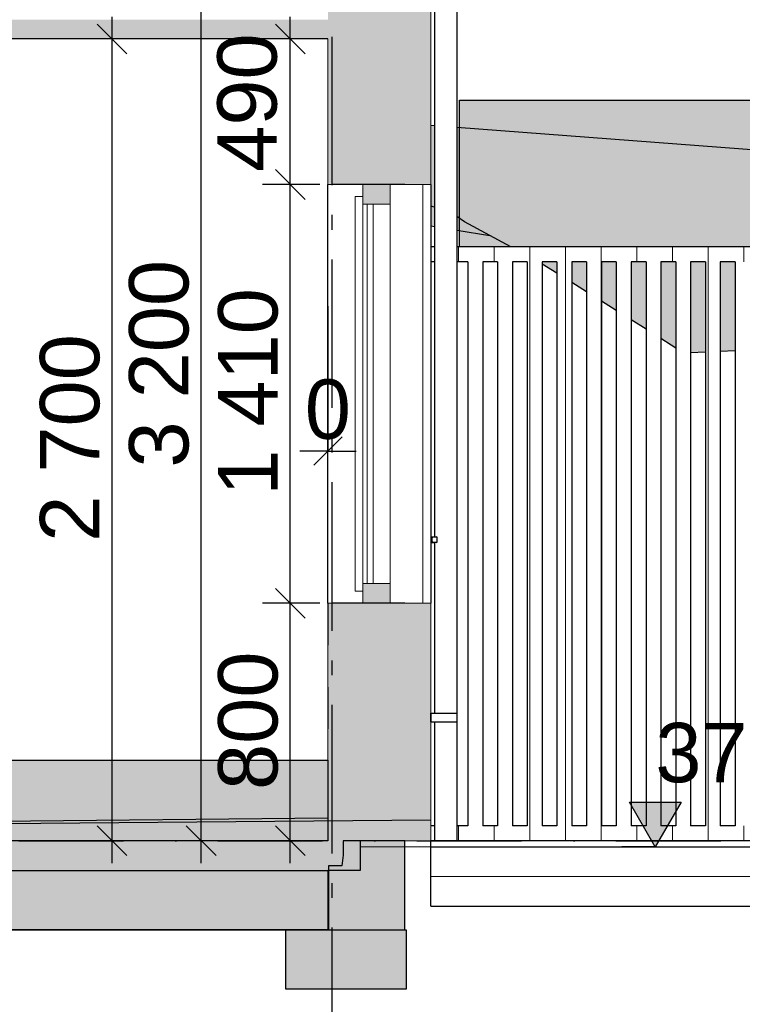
# Model space of a CAD drawing. Header units: millimetres. Extents: x 165469 to 198610573, y -6480348226 to 105421.
# Tile 20 of 42: x 174859428 to 174861861, y -6480310657 to -6480307341. Entities that reach past the tile are written whole.
import ezdxf
from ezdxf.enums import TextEntityAlignment as Align

# ---------------------------------------------------------------- set-up
doc = ezdxf.new("R2010")
doc.units = ezdxf.units.MM
doc.header["$LTSCALE"] = 0.5
doc.header["$MEASUREMENT"] = 0
for name, pattern in [('Akselinje', [1500, 1000, -200, 100, -200]), ('PLINE', [0]), ('Prikk & stiplet', [1340.555525, 705.555534, -352.777767, 0, -282.222223]), ('Små Stiplet', [564.444444, 282.222222, -282.222222])]:
    doc.linetypes.add(name, pattern=pattern)
for name, color, linetype in [('23-- Yttervegger (Skravur)(Nye konstruksjoner)', 7, 'Continuous'), ('23-- Yttervegger(Nye konstruksjoner)', 7, 'Continuous'), ('231- Bærende yttervegger(Nye konstruksjoner)', 7, 'Continuous'), ('244- Vinduer_ dører_ foldevegger(Nye konstruksjoner)', 7, 'Continuous'), ('25-- Dekker (Skravur)(Nye konstruksjoner)', 7, 'Continuous'), ('25-- Dekker(Nye konstruksjoner)', 7, 'Continuous'), ('265- Gesimser_ takrenner og nedløp(Nye konstruksjoner)', 7, 'Continuous'), ('71-- Bearbeidet terreng(Nye konstruksjoner)', 7, 'Continuous'), ('711--_E__ Eksisterende terreng(Nye konstruksjoner)', 7, 'Continuous'), ('82-- Modullinjer(Nye konstruksjoner)', 7, 'Continuous'), ('842-M___1_100 Målsetting bygning(Nye konstruksjoner)', 7, 'Continuous'), ('878- Annen overflate_visuell informasjon (Skravur)(Nye konstruksjoner)', 7, 'Continuous')]:
    doc.layers.add(name, color=color, linetype=linetype)
for name, color, linetype, lineweight in [('234- Vinduer_ dører_ porter(Nye konstruksjoner)', 7, 'Continuous', 0), ('235- Utvendig kledning og overflate(Nye konstruksjoner)', 7, 'Continuous', 0), ('236- Innvendig kledning og overflate(Nye konstruksjoner)', 7, 'Continuous', 0), ('255- Gulvoverflate(Nye konstruksjoner)', 7, 'Continuous', 0)]:
    doc.layers.add(name, color=color, linetype=linetype, lineweight=lineweight)
doc.styles.add('GENERATED_STYLE_1', font='arial.ttf')
doc.styles.add('GENERATED_STYLE_2', font='arial.ttf')
doc.dimstyles.new('GENERATED_STYLE__1', dxfattribs={"dimtxt": 200, "dimasz": 95, "dimexe": 0.18, "dimexo": 1000, "dimgap": 0, "dimtad": 1, "dimtih": 1, "dimtoh": 1, "dimdec": 0, "dimzin": 0, "dimdsep": 46, "dimtxsty": 'GENERATED_STYLE_1', "dimblk": 'ARROWHEAD_6', "dimblk1": 'ARROWHEAD_6', "dimblk2": 'ARROWHEAD_6', "dimcen": 0.09, "dimclrd": 256, "dimclre": 256, "dimclrt": 256, "dimadec": 1, "dimazin": 0, "dimtfac": 1, "dimtdec": 4, "dimtmove": 0, "dimatfit": 3, "dimfxl": 1, "dimtolj": 1, "dimtzin": 0, "dimarcsym": 0})
doc.dimstyles.new('GENERATED_STYLE__2', dxfattribs={"dimtxt": 200, "dimasz": 95, "dimexe": 0.18, "dimexo": 1000, "dimgap": 0, "dimtad": 1, "dimdec": 0, "dimzin": 0, "dimdsep": 46, "dimtxsty": 'GENERATED_STYLE_1', "dimblk": 'ARROWHEAD_6', "dimblk1": 'ARROWHEAD_6', "dimblk2": 'ARROWHEAD_6', "dimcen": 0.09, "dimclrd": 256, "dimclre": 256, "dimclrt": 256, "dimadec": 1, "dimazin": 0, "dimtfac": 1, "dimtdec": 4, "dimtmove": 0, "dimatfit": 3, "dimfxl": 1, "dimtolj": 1, "dimtzin": 0, "dimarcsym": 0})
doc.dimstyles.new('GENERATED_STYLE__3', dxfattribs={"dimtxt": 200, "dimasz": 95, "dimexe": 0.18, "dimexo": 1000, "dimgap": 0, "dimtad": 1, "dimdec": 0, "dimzin": 0, "dimdsep": 46, "dimtxsty": 'GENERATED_STYLE_1', "dimblk": 'ARROWHEAD_6', "dimblk1": 'ARROWHEAD_6', "dimblk2": 'ARROWHEAD_6', "dimcen": 0.09, "dimclrd": 256, "dimclre": 256, "dimclrt": 256, "dimadec": 1, "dimazin": 0, "dimtfac": 1, "dimtdec": 4, "dimtmove": 2, "dimatfit": 3, "dimfxl": 1, "dimtolj": 1, "dimtzin": 0, "dimarcsym": 0})

# ---------------------------------------------------------------- blocks, each defined once
blk = doc.blocks.new('*X2', base_point=(168699949.2, -6480347906.2))
at = {"layer": '235- Utvendig kledning og overflate(Nye konstruksjoner)', "linetype": 'PLINE'}
for p, q in [((174860785.3, -6480307896.2), (174860785.3, -6480307903.6)), ((174860785.3, -6480307906.2), (174860785.3, -6480307896.2)), ((174860785.3, -6480307903.6), (174860785.3, -6480309306.2)), ((174860785.3, -6480309306.2), (174860785.3, -6480307906.2))]:
    blk.add_line(p, q, dxfattribs=at)
blk = doc.blocks.new('*X14', base_point=(168699949.2, -6480347906.2))
at = {"layer": '235- Utvendig kledning og overflate(Nye konstruksjoner)', "linetype": 'PLINE'}
for p, q in [((174861745.5, -6480308156.2), (174861745.5, -6480310056.2)), ((174861745.5, -6480310056.2), (174861745.5, -6480308156.2))]:
    blk.add_line(p, q, dxfattribs=at)
blk = doc.blocks.new('*X18', base_point=(168699949.23, -6480347906.25))
at = {"layer": '235- Utvendig kledning og overflate(Nye konstruksjoner)', "linetype": 'PLINE'}
for p, q in [((174861385.42, -6480308156.25), (174861385.42, -6480310056.25)), ((174861385.42, -6480310056.25), (174861385.42, -6480308156.25))]:
    blk.add_line(p, q, dxfattribs=at)
blk = doc.blocks.new('*X19', base_point=(168699949.2, -6480347906.2))
at = {"layer": '235- Utvendig kledning og overflate(Nye konstruksjoner)', "linetype": 'PLINE'}
for p, q in [((174861265.4, -6480308156.2), (174861265.4, -6480310056.2)), ((174861265.4, -6480310056.2), (174861265.4, -6480308156.2))]:
    blk.add_line(p, q, dxfattribs=at)
blk = doc.blocks.new('*X20', base_point=(168699949.2, -6480347906.2))
at = {"layer": '235- Utvendig kledning og overflate(Nye konstruksjoner)', "linetype": 'PLINE'}
for p, q in [((174861145.4, -6480308156.2), (174861145.4, -6480310056.2)), ((174861145.4, -6480310056.2), (174861145.4, -6480308156.2))]:
    blk.add_line(p, q, dxfattribs=at)
blk = doc.blocks.new('*X22', base_point=(168699949.2, -6480347906.2))
at = {"layer": '235- Utvendig kledning og overflate(Nye konstruksjoner)', "linetype": 'PLINE'}
for p, q in [((174860905.3, -6480308106.2), (174860905.3, -6480308156.3)), ((174860905.3, -6480308156.3), (174860905.3, -6480308106.2)), ((174861025.3, -6480308106.2), (174861025.3, -6480308156.3)), ((174861025.3, -6480308156.3), (174861025.3, -6480308106.2)), ((174861145.4, -6480308106.2), (174861145.4, -6480308156.3)), ((174861145.4, -6480308156.3), (174861145.4, -6480308106.2)), ((174861265.4, -6480308106.2), (174861265.4, -6480308156.3)), ((174861265.4, -6480308156.3), (174861265.4, -6480308106.2)), ((174861385.4, -6480308106.2), (174861385.4, -6480308156.3)), ((174861385.4, -6480308156.3), (174861385.4, -6480308106.2)), ((174861505.5, -6480308106.2), (174861505.5, -6480308156.3)), ((174861505.5, -6480308156.3), (174861505.5, -6480308106.2)), ((174861625.5, -6480308106.2), (174861625.5, -6480308156.3)), ((174861625.5, -6480308156.3), (174861625.5, -6480308106.2)), ((174861745.5, -6480308106.2), (174861745.5, -6480308156.3)), ((174861745.5, -6480308156.3), (174861745.5, -6480308106.2)), ((174861865.5, -6480308106.2), (174861865.5, -6480308156.3)), ((174861865.5, -6480308156.3), (174861865.5, -6480308106.2)), ((174861985.6, -6480308106.2), (174861985.6, -6480308156.3)), ((174861985.6, -6480308156.3), (174861985.6, -6480308106.2)), ((174862105.6, -6480308106.2), (174862105.6, -6480308156.3)), ((174862105.6, -6480308156.3), (174862105.6, -6480308106.2)), ((174862225.6, -6480308106.2), (174862225.6, -6480308156.3)), ((174862225.6, -6480308156.3), (174862225.6, -6480308106.2)), ((174862345.7, -6480308106.2), (174862345.7, -6480308156.3)), ((174862345.7, -6480308156.3), (174862345.7, -6480308106.2)), ((174862465.7, -6480308106.2), (174862465.7, -6480308156.3)), ((174862465.7, -6480308156.3), (174862465.7, -6480308106.2)), ((174862585.7, -6480308106.2), (174862585.7, -6480308156.3)), ((174862585.7, -6480308156.3), (174862585.7, -6480308106.2))]:
    blk.add_line(p, q, dxfattribs=at)
blk = doc.blocks.new('*X65', base_point=(168699949.2, -6480347906.2))
at = {"layer": '235- Utvendig kledning og overflate(Nye konstruksjoner)', "linetype": 'PLINE'}
for p, q in [((174860905.3, -6480310056.2), (174860905.3, -6480310106.3)), ((174860905.3, -6480310106.3), (174860905.3, -6480310056.2)), ((174861025.3, -6480310056.2), (174861025.3, -6480310106.3)), ((174861025.3, -6480310106.3), (174861025.3, -6480310056.2)), ((174861145.4, -6480310056.2), (174861145.4, -6480310106.3)), ((174861145.4, -6480310106.3), (174861145.4, -6480310056.2)), ((174861265.4, -6480310056.2), (174861265.4, -6480310106.3)), ((174861265.4, -6480310106.3), (174861265.4, -6480310056.2)), ((174861385.4, -6480310056.2), (174861385.4, -6480310106.3)), ((174861385.4, -6480310106.3), (174861385.4, -6480310056.2)), ((174861505.5, -6480310056.2), (174861505.5, -6480310106.3)), ((174861505.5, -6480310106.3), (174861505.5, -6480310056.2)), ((174861625.5, -6480310056.2), (174861625.5, -6480310106.3)), ((174861625.5, -6480310106.3), (174861625.5, -6480310056.2)), ((174861745.5, -6480310056.2), (174861745.5, -6480310106.3)), ((174861745.5, -6480310106.3), (174861745.5, -6480310056.2)), ((174861865.5, -6480310056.2), (174861865.5, -6480310106.3)), ((174861865.5, -6480310106.3), (174861865.5, -6480310056.2)), ((174861985.6, -6480310056.2), (174861985.6, -6480310106.3)), ((174861985.6, -6480310106.3), (174861985.6, -6480310056.2)), ((174862105.6, -6480310056.2), (174862105.6, -6480310106.3)), ((174862105.6, -6480310106.3), (174862105.6, -6480310056.2)), ((174862225.6, -6480310056.2), (174862225.6, -6480310106.3)), ((174862225.6, -6480310106.3), (174862225.6, -6480310056.2)), ((174862345.7, -6480310056.2), (174862345.7, -6480310106.3)), ((174862345.7, -6480310106.3), (174862345.7, -6480310056.2)), ((174862465.7, -6480310056.2), (174862465.7, -6480310106.3)), ((174862465.7, -6480310106.3), (174862465.7, -6480310056.2)), ((174862585.7, -6480310056.2), (174862585.7, -6480310106.3)), ((174862585.7, -6480310106.3), (174862585.7, -6480310056.2))]:
    blk.add_line(p, q, dxfattribs=at)
blk = doc.blocks.new('ARROWHEAD_6')
at = {"linetype": 'Continuous'}
for p, q in [((-0.5, -0.5), (0.5, 0.5)), ((0, 0), (-1, 0))]:
    blk.add_line(p, q, dxfattribs=at)
blk = doc.blocks.new('Standard grid marker[6]_3', base_point=(174860478.5, -6480291448.8))
at = {"layer": '82-- Modullinjer(Nye konstruksjoner)', "linetype": 'Akselinje'}
blk.add_line((174860478.5, -6480291648.8), (174860478.5, -6480311206.2), dxfattribs=at)
at = {"layer": '82-- Modullinjer(Nye konstruksjoner)', "style": 'GENERATED_STYLE_2'}
for tag, p in [('AC_MarkerText_1_0', (174860478.5, -6480290773.8)), ('AC_MarkerText_1_1', (174860478.5, -6480311731.3))]:
    blk.add_attdef(tag, text='', height=350, rotation=360, dxfattribs=at).set_placement(p, align=Align.TOP_CENTER)
blk = doc.blocks.new('*D74', base_point=(168699949.2, -6480347906.2))
at = {"layer": '842-M___1_100 Målsetting bygning(Nye konstruksjoner)', "linetype": 'PLINE'}
for p, q in [((174860038.6, -6480306906.2), (174860038.6, -6480306831.2)), ((174860088.6, -6480306956.2), (174859988.6, -6480306856.2)), ((174860132.4, -6480306906.2), (174859938.6, -6480306906.2)), ((174860038.6, -6480310106.2), (174860038.6, -6480306906.2)), ((174859988.6, -6480310056.2), (174860088.6, -6480310156.2)), ((174860132.4, -6480310106.2), (174859938.6, -6480310106.2)), ((174860038.6, -6480310181.2), (174860038.6, -6480310106.2))]:
    blk.add_line(p, q, dxfattribs=at)
at = {"layer": '842-M___1_100 Målsetting bygning(Nye konstruksjoner)', "insert": (174859998.6, -6480308849.4), "char_height": 200, "attachment_point": 7, "rotation": 90, "style": 'GENERATED_STYLE_1'}
blk.add_mtext('\\A1;{\\pql;\\fArial|b0|i0|c0|p0;\\W1.000000;3\xa0200}', dxfattribs=at)
blk = doc.blocks.new('*D81', base_point=(168699949.2, -6480347906.2))
at = {"layer": '842-M___1_100 Målsetting bygning(Nye konstruksjoner)', "linetype": 'PLINE'}
for p, q in [((174859738.6, -6480307406.2), (174859738.6, -6480307331.2)), ((174859788.6, -6480307456.2), (174859688.6, -6480307356.2)), ((174859832.4, -6480307406.2), (174859638.6, -6480307406.2)), ((174859738.6, -6480310106.2), (174859738.6, -6480307406.2)), ((174859688.6, -6480310056.2), (174859788.6, -6480310156.2)), ((174859838.6, -6480310106.2), (174859644.9, -6480310106.2)), ((174859738.6, -6480310181.2), (174859738.6, -6480310106.2))]:
    blk.add_line(p, q, dxfattribs=at)
at = {"layer": '842-M___1_100 Målsetting bygning(Nye konstruksjoner)', "insert": (174859698.6, -6480309099.4), "char_height": 200, "attachment_point": 7, "rotation": 90, "style": 'GENERATED_STYLE_1'}
blk.add_mtext('\\A1;{\\pql;\\fArial|b0|i0|c0|p0;\\W1.000000;2\xa0700}', dxfattribs=at)
blk = doc.blocks.new('*D82', base_point=(168699949.2, -6480347906.2))
at = {"layer": '842-M___1_100 Målsetting bygning(Nye konstruksjoner)', "linetype": 'PLINE'}
for p, q in [((174854802.6, -6480307406.2), (174854802.6, -6480307331.2)), ((174854852.6, -6480307456.2), (174854752.6, -6480307356.2)), ((174854902.6, -6480307406.2), (174854708.8, -6480307406.2)), ((174854802.6, -6480310106.2), (174854802.6, -6480307406.2)), ((174854752.6, -6480310056.2), (174854852.6, -6480310156.2)), ((174854902.6, -6480310106.2), (174854708.8, -6480310106.2)), ((174854802.6, -6480310181.2), (174854802.6, -6480310106.2))]:
    blk.add_line(p, q, dxfattribs=at)
at = {"layer": '842-M___1_100 Målsetting bygning(Nye konstruksjoner)', "insert": (174854762.6, -6480309099.4), "char_height": 200, "attachment_point": 7, "rotation": 90, "style": 'GENERATED_STYLE_1'}
blk.add_mtext('\\A1;{\\pql;\\fArial|b0|i0|c0|p0;\\W1.000000;2\xa0700}', dxfattribs=at)
blk = doc.blocks.new('*D83', base_point=(168699949.2, -6480347906.2))
at = {"layer": '842-M___1_100 Målsetting bygning(Nye konstruksjoner)', "linetype": 'PLINE'}
for p, q in [((174851439.4, -6480307406.2), (174851439.4, -6480307331.2)), ((174851489.4, -6480307456.2), (174851389.4, -6480307356.2)), ((174851539.4, -6480307406.2), (174851345.7, -6480307406.2)), ((174851439.4, -6480310106.2), (174851439.4, -6480307406.2)), ((174851389.4, -6480310056.2), (174851489.4, -6480310156.2)), ((174851539.4, -6480310106.2), (174851345.7, -6480310106.2)), ((174851439.4, -6480310181.2), (174851439.4, -6480310106.2))]:
    blk.add_line(p, q, dxfattribs=at)
at = {"layer": '842-M___1_100 Målsetting bygning(Nye konstruksjoner)', "insert": (174851399.4, -6480309099.4), "char_height": 200, "attachment_point": 7, "rotation": 90, "style": 'GENERATED_STYLE_1'}
blk.add_mtext('\\A1;{\\pql;\\fArial|b0|i0|c0|p0;\\W1.000000;2\xa0700}', dxfattribs=at)
blk = doc.blocks.new('*D84', base_point=(168699949.2, -6480347906.2))
at = {"layer": '842-M___1_100 Målsetting bygning(Nye konstruksjoner)', "linetype": 'PLINE'}
for p, q in [((174860288.6, -6480309256.2), (174860388.6, -6480309356.2)), ((174860438.6, -6480309306.2), (174860244.9, -6480309306.2)), ((174860338.6, -6480310106.2), (174860338.6, -6480309306.2)), ((174860288.6, -6480310056.2), (174860388.6, -6480310156.2)), ((174860438.6, -6480310106.2), (174860244.9, -6480310106.2)), ((174860338.6, -6480310181.2), (174860338.6, -6480310106.2))]:
    blk.add_line(p, q, dxfattribs=at)
at = {"layer": '842-M___1_100 Målsetting bygning(Nye konstruksjoner)', "insert": (174860298.6, -6480309935.1), "char_height": 200, "attachment_point": 7, "rotation": 90, "style": 'GENERATED_STYLE_1'}
blk.add_mtext('\\A1;{\\pql;\\fArial|b0|i0|c0|p0;\\W1.000000;800}', dxfattribs=at)
blk = doc.blocks.new('*D85', base_point=(168699949.2, -6480347906.2))
at = {"layer": '842-M___1_100 Målsetting bygning(Nye konstruksjoner)', "linetype": 'PLINE'}
for p, q in [((174860288.6, -6480307846.2), (174860388.6, -6480307946.2)), ((174860438.6, -6480307896.2), (174860244.9, -6480307896.2)), ((174860338.6, -6480309306.2), (174860338.6, -6480307896.2)), ((174860288.6, -6480309256.2), (174860388.6, -6480309356.2)), ((174860438.6, -6480309306.2), (174860244.9, -6480309306.2))]:
    blk.add_line(p, q, dxfattribs=at)
at = {"layer": '842-M___1_100 Målsetting bygning(Nye konstruksjoner)', "insert": (174860298.6, -6480308944.4), "char_height": 200, "attachment_point": 7, "rotation": 90, "style": 'GENERATED_STYLE_1'}
blk.add_mtext('\\A1;{\\pql;\\fArial|b0|i0|c0|p0;\\W1.000000;1\xa0410}', dxfattribs=at)
blk = doc.blocks.new('*D86', base_point=(168699949.2, -6480347906.2))
at = {"layer": '842-M___1_100 Målsetting bygning(Nye konstruksjoner)', "linetype": 'PLINE'}
for p, q in [((174860338.6, -6480307406.2), (174860338.6, -6480307331.2)), ((174860388.6, -6480307456.2), (174860288.6, -6480307356.2)), ((174860438.6, -6480307406.2), (174860244.9, -6480307406.2)), ((174860338.6, -6480307896.2), (174860338.6, -6480307406.2)), ((174860288.6, -6480307846.2), (174860388.6, -6480307946.2)), ((174860438.6, -6480307896.2), (174860244.9, -6480307896.2))]:
    blk.add_line(p, q, dxfattribs=at)
at = {"layer": '842-M___1_100 Målsetting bygning(Nye konstruksjoner)', "insert": (174860295.8, -6480307853.4), "char_height": 200, "attachment_point": 7, "rotation": 90, "style": 'GENERATED_STYLE_1'}
blk.add_mtext('\\A1;{\\pql;\\fArial|b0|i0|c0|p0;\\W1.000000;490}', dxfattribs=at)
blk = doc.blocks.new('*D91', base_point=(168699949.2, -6480347906.2))
at = {"layer": '842-M___1_100 Målsetting bygning(Nye konstruksjoner)', "linetype": 'PLINE'}
for p, q in [((174863511.5, -6480299741.7), (174863511.5, -6480299666.7)), ((174863561.5, -6480299791.7), (174863461.5, -6480299691.7)), ((174863605.2, -6480299741.7), (174863411.5, -6480299741.7)), ((174863511.5, -6480310106.2), (174863511.5, -6480299741.7)), ((174863461.5, -6480310056.2), (174863561.5, -6480310156.2)), ((174863605.2, -6480310106.2), (174863411.5, -6480310106.2)), ((174863511.5, -6480310181.2), (174863511.5, -6480310106.2))]:
    blk.add_line(p, q, dxfattribs=at)
at = {"layer": '842-M___1_100 Målsetting bygning(Nye konstruksjoner)', "insert": (174863471.5, -6480305305.3), "char_height": 200, "attachment_point": 7, "rotation": 90, "style": 'GENERATED_STYLE_1'}
blk.add_mtext('\\A1;{\\pql;\\fArial|b0|i0|c0|p0;\\W1.000000;10390}', dxfattribs=at)

msp = doc.modelspace()

# ---------------------------------------------------------------- hatches: boundary and pattern name
at = {"layer": '23-- Yttervegger (Skravur)(Nye konstruksjoner)', "linetype": 'Continuous'}
for points in [[(174860526.5, -6480306606.2), (174860526.5, -6480306906.3), (174860526.5, -6480307896.2), (174860674.5, -6480307896.2), (174860724.5, -6480307896.2), (174860724.5, -6480306606.2)], [(174860733.5, -6480306606.2), (174860724.5, -6480306606.2), (174860724.5, -6480307896.2), (174860733.5, -6480307896.2)], [(174860756.5, -6480306606.2), (174860733.5, -6480306606.2), (174860733.5, -6480307896.2), (174860756.5, -6480307896.2)], [(174860792.5, -6480306606.2), (174860756.5, -6480306606.2), (174860756.5, -6480307896.2), (174860792.5, -6480307896.2)], [(174860811.5, -6480306606.2), (174860792.5, -6480306606.2), (174860792.5, -6480307896.2), (174860811.5, -6480307896.2)], [(174860465.5, -6480306906.3), (174860465.5, -6480307896.2), (174860478.5, -6480307896.2), (174860478.5, -6480306906.3)], [(174860526.5, -6480306906.3), (174860478.5, -6480306906.3), (174860478.5, -6480307896.2), (174860526.5, -6480307896.2)], [(174860582.5, -6480307896.2), (174860582.5, -6480307962.2), (174860674.5, -6480307962.2), (174860674.5, -6480307896.2)], [(174860582.5, -6480309240.2), (174860582.5, -6480309306.3), (174860674.5, -6480309306.3), (174860674.5, -6480309240.2)], [(174860465.5, -6480310106.3), (174860478.5, -6480310106.3), (174860478.5, -6480309306.3), (174860465.5, -6480309306.3)], [(174860478.5, -6480309306.3), (174860478.5, -6480310106.3), (174860526.5, -6480310106.3), (174860526.5, -6480309306.3)], [(174860526.5, -6480309306.3), (174860526.5, -6480310106.3), (174860724.5, -6480310106.3), (174860724.5, -6480309306.3), (174860674.5, -6480309306.3)], [(174860724.5, -6480309306.3), (174860724.5, -6480310106.3), (174860733.5, -6480310106.3), (174860733.5, -6480309306.3)], [(174860733.5, -6480309306.3), (174860733.5, -6480310106.3), (174860756.5, -6480310106.3), (174860756.5, -6480309306.3)], [(174860756.5, -6480309306.3), (174860756.5, -6480310106.3), (174860792.5, -6480310106.3), (174860792.5, -6480309306.3)], [(174860792.5, -6480310106.3), (174860811.5, -6480310106.3), (174860811.5, -6480309306.3), (174860792.5, -6480309306.3)]]:
    msp.add_hatch(color=256, dxfattribs=at).paths.add_polyline_path(points)
at = {"layer": '25-- Dekker (Skravur)(Nye konstruksjoner)', "linetype": 'Continuous'}
for points in [[(174850891.5, -6480307341.3), (174850891.5, -6480307406.2), (174860465.5, -6480307406.2), (174860465.5, -6480307341.3)], [(174850782.5, -6480310206.3), (174860574.5, -6480310206.3), (174860574.5, -6480310106.3), (174850782.5, -6480310106.3)], [(174860516.6, -6480310154.3), (174860511.8, -6480310190.3), (174860467.2, -6480310190.3), (174860467.2, -6480310406.3), (174860724, -6480310406.3), (174860724, -6480310106.3), (174860516.6, -6480310106.3)], [(174850891.5, -6480310206.3), (174850891.5, -6480310406.3), (174860465.5, -6480310406.3), (174860465.5, -6480310206.3)], [(174860324, -6480310406.3), (174860729.4, -6480310406.3), (174860729.4, -6480310606.2), (174860324, -6480310606.2)]]:
    msp.add_hatch(color=256, dxfattribs=at).paths.add_polyline_path(points)
at = {"layer": '255- Gulvoverflate(Nye konstruksjoner)', "linetype": 'Continuous'}
h = msp.add_hatch(dxfattribs=at)
h.set_pattern_fill('Linjer_120_mm_0003', color=256, style=0, pattern_type=2)
h.set_pattern_definition([(180, (168699949.65, -6480347906.25), (2e-10, 120), [])])
h.paths.add_polyline_path([(174860811.5, -6480310126.3), (174860811.5, -6480310326.3), (174862911.5, -6480310326.3), (174862911.5, -6480310126.3)])
at = {"layer": '711--_E__ Eksisterende terreng(Nye konstruksjoner)', "linetype": 'Continuous'}
for points in [[(174860811.5, -6480307698.1), (174860811.5, -6480307769.7), (174860824, -6480307773.7), (174860824, -6480307699.1)], [(174860811.5, -6480307698.1), (174860811.5, -6480307769.7), (174860824, -6480307773.7), (174860824, -6480307699.1)], [(174862611.5, -6480307833.9), (174860899, -6480307704.7), (174860899, -6480307797.9), (174861855.8, -6480308106.3), (174862188.5, -6480308106.3), (174862611.5, -6480307987.1)], [(174862611.5, -6480307833.9), (174860899, -6480307704.7), (174860899, -6480307797.9), (174861855.8, -6480308106.3), (174862188.5, -6480308106.3), (174862611.5, -6480307987.1)], [(174860811.5, -6480307852.8), (174860824, -6480307860.4), (174860824, -6480307773.7), (174860811.5, -6480307769.7)], [(174860811.5, -6480307852.8), (174860824, -6480307860.4), (174860824, -6480307773.7), (174860811.5, -6480307769.7)], [(174860899, -6480307906), (174860948.6, -6480307936.3), (174861769.5, -6480308106.3), (174861855.8, -6480308106.3), (174860899, -6480307797.9)], [(174860899, -6480307906), (174860948.6, -6480307936.3), (174861769.5, -6480308106.3), (174861855.8, -6480308106.3), (174860899, -6480307797.9)], [(174860811.5, -6480307852.8), (174860811.5, -6480307918.2), (174860824, -6480307919.8), (174860824, -6480307860.4)], [(174860811.5, -6480307852.8), (174860811.5, -6480307918.2), (174860824, -6480307919.8), (174860824, -6480307860.4)], [(174860811.5, -6480307918.2), (174860811.5, -6480307968.9), (174860824, -6480307972.5), (174860824, -6480307919.8)], [(174860811.5, -6480307918.2), (174860811.5, -6480307968.9), (174860824, -6480307972.5), (174860824, -6480307919.8)], [(174860899, -6480307906), (174860899, -6480307929.7), (174860948.6, -6480307936.3)], [(174860899, -6480307906), (174860899, -6480307929.7), (174860948.6, -6480307936.3)], [(174860899, -6480307929.7), (174860899, -6480307952.8), (174860948.6, -6480307936.3)], [(174860899, -6480307929.7), (174860899, -6480307952.8), (174860948.6, -6480307936.3)], [(174860899, -6480307952.8), (174860899, -6480307969.9), (174860948.6, -6480307936.3)], [(174860899, -6480308003.8), (174860925.3, -6480308021.5), (174860948.6, -6480307936.3), (174860899, -6480307969.9)], [(174860899, -6480307952.8), (174860899, -6480307969.9), (174860948.6, -6480307936.3)], [(174860899, -6480308003.8), (174860925.3, -6480308021.5), (174860948.6, -6480307936.3), (174860899, -6480307969.9)], [(174860925.3, -6480308021.5), (174861081.3, -6480308106.3), (174861121.9, -6480308106.3), (174860948.6, -6480307936.3)], [(174860925.3, -6480308021.5), (174861081.3, -6480308106.3), (174861121.9, -6480308106.3), (174860948.6, -6480307936.3)], [(174860948.6, -6480307936.3), (174861121.9, -6480308106.3), (174861769.5, -6480308106.3)], [(174860948.6, -6480307936.3), (174861121.9, -6480308106.3), (174861769.5, -6480308106.3)], [(174860811.5, -6480307968.9), (174860811.5, -6480308035.2), (174860824, -6480308037.3), (174860824, -6480307972.5)], [(174860811.5, -6480307968.9), (174860811.5, -6480308035.2), (174860824, -6480308037.3), (174860824, -6480307972.5)], [(174860925.3, -6480308021.5), (174860899, -6480308003.8), (174860899, -6480308049.6), (174861011, -6480308068)], [(174860925.3, -6480308021.5), (174860899, -6480308003.8), (174860899, -6480308049.6), (174861011, -6480308068)], [(174861186.5, -6480308156.2), (174861186.5, -6480308164.3), (174861236.5, -6480308194.9), (174861236.5, -6480308156.2)], [(174861186.5, -6480308156.2), (174861186.5, -6480308164.3), (174861236.5, -6480308194.9), (174861236.5, -6480308156.2)], [(174861286.5, -6480308225.9), (174861336.5, -6480308257.4), (174861336.5, -6480308156.2), (174861286.5, -6480308156.2)], [(174861286.5, -6480308225.9), (174861336.5, -6480308257.4), (174861336.5, -6480308156.2), (174861286.5, -6480308156.2)], [(174861386.5, -6480308289), (174861436.5, -6480308320.6), (174861436.5, -6480308156.2), (174861386.5, -6480308156.2)], [(174861386.5, -6480308289), (174861436.5, -6480308320.6), (174861436.5, -6480308156.2), (174861386.5, -6480308156.2)], [(174861536.5, -6480308156.2), (174861486.5, -6480308156.2), (174861486.5, -6480308352.1), (174861536.5, -6480308383.7)], [(174861536.5, -6480308156.2), (174861486.5, -6480308156.2), (174861486.5, -6480308352.1), (174861536.5, -6480308383.7)], [(174861586.5, -6480308156.2), (174861586.5, -6480308415.3), (174861621, -6480308437), (174861636.5, -6480308447.2), (174861636.5, -6480308156.2)], [(174861586.5, -6480308156.2), (174861586.5, -6480308415.3), (174861621, -6480308437), (174861636.5, -6480308447.2), (174861636.5, -6480308156.2)], [(174861686.5, -6480308156.2), (174861686.5, -6480308443.5), (174861736.5, -6480308399.2), (174861736.5, -6480308156.2)], [(174861686.5, -6480308156.2), (174861686.5, -6480308443.5), (174861736.5, -6480308399.2), (174861736.5, -6480308156.2)], [(174861836.5, -6480308156.2), (174861786.5, -6480308156.2), (174861786.5, -6480308355), (174861836.5, -6480308310.7)], [(174861836.5, -6480308156.2), (174861786.5, -6480308156.2), (174861786.5, -6480308355), (174861836.5, -6480308310.7)], [(174861836.5, -6480308310.7), (174861786.5, -6480308355), (174861786.5, -6480308459), (174861836.5, -6480308456.8)], [(174861836.5, -6480308310.7), (174861786.5, -6480308355), (174861786.5, -6480308459), (174861836.5, -6480308456.8)], [(174861686.5, -6480308463.4), (174861736.5, -6480308461.2), (174861736.5, -6480308399.2), (174861686.5, -6480308443.5)], [(174861686.5, -6480308463.4), (174861736.5, -6480308461.2), (174861736.5, -6480308399.2), (174861686.5, -6480308443.5)]]:
    msp.add_hatch(color=256, dxfattribs=at).paths.add_polyline_path(points)
at = {"layer": '842-M___1_100 Målsetting bygning(Nye konstruksjoner)', "linetype": 'Continuous'}
msp.add_hatch(color=256, dxfattribs=at).paths.add_polyline_path([(174861567.8, -6480310126.3), (174861654.8, -6480309976.3), (174861480.8, -6480309976.3)])
at = {"layer": '878- Annen overflate_visuell informasjon (Skravur)(Nye konstruksjoner)', "linetype": 'Continuous'}
for points in [[(174860909, -6480307612.8), (174862601.5, -6480307612.8), (174862601.5, -6480308106.3), (174860909, -6480308106.3)], [(174858413.2, -6480309834.6), (174860465.5, -6480309834.6), (174860465.5, -6480310106.3), (174858413.2, -6480310106.3)]]:
    msp.add_hatch(color=256, dxfattribs=at).paths.add_polyline_path(points)

# ---------------------------------------------------------------- linework, layer by layer
at = {"linetype": 'Prikk & stiplet'}
msp.add_line((174840653.6, -6480310106.3), (174865311.5, -6480310106.3), dxfattribs=at)
at = {"layer": '23-- Yttervegger(Nye konstruksjoner)', "linetype": 'PLINE'}
msp.add_line((174860724.5, -6480310106.3), (174860574.5, -6480310106.3), dxfattribs=at)
at = {"layer": '23-- Yttervegger(Nye konstruksjoner)', "linetype": 'PLINE', "flags": 128}
for points in [[(174860724.5, -6480307896.2), (174860674.5, -6480307896.2), (174860582.5, -6480307896.2), (174860526.5, -6480307896.2), (174860478.5, -6480307896.2)], [(174860724.5, -6480309306.3), (174860674.5, -6480309306.3), (174860582.5, -6480309306.3), (174860526.5, -6480309306.3), (174860478.5, -6480309306.3)]]:
    msp.add_lwpolyline(points, dxfattribs=at)
at = {"layer": '231- Bærende yttervegger(Nye konstruksjoner)', "linetype": 'PLINE'}
for p, q in [((174860824, -6480308106.3), (174860811.5, -6480308106.3)), ((174862611.5, -6480308106.3), (174860899, -6480308106.3)), ((174860824, -6480308156.2), (174860811.5, -6480308156.2)), ((174860936.5, -6480308156.2), (174860899, -6480308156.2)), ((174860936.5, -6480308156.2), (174860936.5, -6480310056.2)), ((174861036.5, -6480308156.2), (174860986.5, -6480308156.2)), ((174860986.5, -6480308156.2), (174860986.5, -6480310056.2)), ((174861036.5, -6480308156.2), (174861036.5, -6480310056.2)), ((174861136.5, -6480308156.2), (174861086.5, -6480308156.2)), ((174861086.5, -6480308156.2), (174861086.5, -6480310056.2)), ((174861136.5, -6480308156.2), (174861136.5, -6480310056.2)), ((174861186.5, -6480308156.2), (174861186.5, -6480310056.2)), ((174861236.5, -6480308156.2), (174861186.5, -6480308156.2)), ((174861236.5, -6480308156.2), (174861236.5, -6480310056.2)), ((174861286.5, -6480308156.2), (174861286.5, -6480310056.2)), ((174861336.5, -6480308156.2), (174861286.5, -6480308156.2)), ((174861336.5, -6480308156.2), (174861336.5, -6480310056.2)), ((174861386.5, -6480308156.2), (174861386.5, -6480310056.2)), ((174861436.5, -6480308156.2), (174861386.5, -6480308156.2)), ((174861436.5, -6480308156.2), (174861436.5, -6480310056.2)), ((174861486.5, -6480308156.2), (174861486.5, -6480310056.2)), ((174861536.5, -6480308156.2), (174861486.5, -6480308156.2)), ((174861536.5, -6480308156.2), (174861536.5, -6480310056.2)), ((174861586.5, -6480308156.2), (174861586.5, -6480310056.2)), ((174861636.5, -6480308156.2), (174861586.5, -6480308156.2)), ((174861636.5, -6480308156.2), (174861636.5, -6480310056.2)), ((174861686.5, -6480308156.2), (174861686.5, -6480310056.2)), ((174861736.5, -6480308156.2), (174861686.5, -6480308156.2)), ((174861736.5, -6480308156.2), (174861736.5, -6480310056.2)), ((174861786.5, -6480308156.2), (174861786.5, -6480310056.2)), ((174861836.5, -6480308156.2), (174861786.5, -6480308156.2)), ((174861836.5, -6480308156.2), (174861836.5, -6480310056.2)), ((174860824, -6480310056.2), (174860811.5, -6480310056.2)), ((174860936.5, -6480310056.2), (174860899, -6480310056.2)), ((174861036.5, -6480310056.2), (174860986.5, -6480310056.2)), ((174861136.5, -6480310056.2), (174861086.5, -6480310056.2)), ((174861236.5, -6480310056.2), (174861186.5, -6480310056.2)), ((174861336.5, -6480310056.2), (174861286.5, -6480310056.2)), ((174861436.5, -6480310056.2), (174861386.5, -6480310056.2)), ((174861536.5, -6480310056.2), (174861486.5, -6480310056.2)), ((174861636.5, -6480310056.2), (174861586.5, -6480310056.2)), ((174861736.5, -6480310056.2), (174861686.5, -6480310056.2)), ((174861836.5, -6480310056.2), (174861786.5, -6480310056.2)), ((174860824, -6480310106.3), (174860811.5, -6480310106.3)), ((174862611.5, -6480310106.3), (174860899, -6480310106.3))]:
    msp.add_line(p, q, dxfattribs=at)
at = {"layer": '234- Vinduer_ dører_ porter(Nye konstruksjoner)', "linetype": 'PLINE'}
for p, q in [((174860582.5, -6480307896.2), (174860582.5, -6480307962.2)), ((174860674.5, -6480307896.2), (174860674.5, -6480307962.2)), ((174860557.5, -6480307937.2), (174860557.5, -6480307987.2)), ((174860582.5, -6480307937.2), (174860557.5, -6480307937.2)), ((174860582.5, -6480307962.2), (174860582.5, -6480309240.2)), ((174860674.5, -6480307962.2), (174860582.5, -6480307962.2)), ((174860597.5, -6480307962.2), (174860597.5, -6480309240.2)), ((174860617.5, -6480309240.2), (174860617.5, -6480307962.2)), ((174860674.5, -6480307962.2), (174860674.5, -6480309240.2)), ((174860557.5, -6480307987.2), (174860557.5, -6480309215.2)), ((174860557.5, -6480309215.2), (174860557.5, -6480309265.2)), ((174860582.5, -6480309240.2), (174860582.5, -6480309306.3)), ((174860674.5, -6480309240.2), (174860582.5, -6480309240.2)), ((174860674.5, -6480309240.2), (174860674.5, -6480309306.3)), ((174860582.5, -6480309265.2), (174860557.5, -6480309265.2))]:
    msp.add_line(p, q, dxfattribs=at)
at = {"layer": '235- Utvendig kledning og overflate(Nye konstruksjoner)', "linetype": 'PLINE'}
for p, q in [((174860811.5, -6480306606.2), (174860811.5, -6480307896.2)), ((174860811.5, -6480309306.3), (174860811.5, -6480310106.3))]:
    msp.add_line(p, q, dxfattribs=at)
at = {"layer": '235- Utvendig kledning og overflate(Nye konstruksjoner)', "linetype": 'PLINE', "flags": 128}
for points in [[(174860811.5, -6480307896.2), (174860792.5, -6480307896.2), (174860756.5, -6480307896.2), (174860733.5, -6480307896.2), (174860724.5, -6480307896.2)], [(174860811.5, -6480309306.3), (174860792.5, -6480309306.3), (174860756.5, -6480309306.3), (174860733.5, -6480309306.3), (174860724.5, -6480309306.3)], [(174860811.5, -6480310106.3), (174860792.5, -6480310106.3), (174860756.5, -6480310106.3), (174860733.5, -6480310106.3), (174860724.5, -6480310106.3)]]:
    msp.add_lwpolyline(points, dxfattribs=at)
at = {"layer": '236- Innvendig kledning og overflate(Nye konstruksjoner)', "linetype": 'PLINE'}
for p, q in [((174860465.5, -6480307406.2), (174860465.5, -6480307896.2)), ((174860478.5, -6480307896.2), (174860465.5, -6480307896.2)), ((174860465.5, -6480309306.3), (174860465.5, -6480310106.3)), ((174860478.5, -6480309306.3), (174860465.5, -6480309306.3))]:
    msp.add_line(p, q, dxfattribs=at)
at = {"layer": '244- Vinduer_ dører_ foldevegger(Nye konstruksjoner)', "linetype": 'PLINE'}
for p, q in [((174860465.5, -6480309306.3), (174860465.5, -6480307896.2)), ((174860811.5, -6480307896.2), (174860811.5, -6480309306.3)), ((174860811.5, -6480309082.2), (174860825.5, -6480309082.2)), ((174860811.9, -6480309085), (174860811.5, -6480309085)), ((174860811.5, -6480309085.2), (174860815.6, -6480309085.2)), ((174860818.7, -6480309084.2), (174860811.9, -6480309085)), ((174860818.6, -6480309085), (174860815.6, -6480309085.2)), ((174860815.6, -6480309085.2), (174860815.6, -6480309099.2)), ((174860825.5, -6480309084.2), (174860818.6, -6480309085)), ((174860823.2, -6480309083.4), (174860818.7, -6480309084.2)), ((174860825.5, -6480309082.6), (174860823.2, -6480309083.4)), ((174860825.5, -6480309082.2), (174860825.5, -6480309082.6)), ((174860830.2, -6480309083.4), (174860825.5, -6480309084.2)), ((174860832.5, -6480309082.6), (174860830.2, -6480309083.4)), ((174860832.5, -6480309082.2), (174860832.5, -6480309082.6)), ((174860832.5, -6480309082.6), (174860832.5, -6480309101.9)), ((174860811.5, -6480309099.2), (174860815.6, -6480309099.2)), ((174860811.5, -6480309099.5), (174860811.9, -6480309099.5)), ((174860811.5, -6480309102.2), (174860825.5, -6480309102.2)), ((174860811.9, -6480309099.5), (174860818.7, -6480309100.3)), ((174860815.6, -6480309099.2), (174860818.6, -6480309099.5)), ((174860818.6, -6480309099.5), (174860825.5, -6480309100.3)), ((174860818.7, -6480309100.3), (174860823.2, -6480309101.1)), ((174860823.2, -6480309101.1), (174860825.5, -6480309101.9)), ((174860825.5, -6480309100.3), (174860830.2, -6480309101.1)), ((174860825.5, -6480309101.9), (174860825.5, -6480309102.2)), ((174860830.2, -6480309101.1), (174860832.5, -6480309101.9)), ((174860832.5, -6480309101.9), (174860832.5, -6480309102.2))]:
    msp.add_line(p, q, dxfattribs=at)
at = {"layer": '25-- Dekker (Skravur)(Nye konstruksjoner)', "linetype": 'PLINE', "flags": 128}
for points in [[(174860516.6, -6480310154.3), (174860511.8, -6480310190.3), (174860467.2, -6480310190.3), (174860467.2, -6480310406.3), (174860724, -6480310406.3), (174860724, -6480310106.3), (174860516.6, -6480310106.3)], [(174860324, -6480310406.3), (174860729.4, -6480310406.3), (174860729.4, -6480310606.2), (174860324, -6480310606.2)]]:
    msp.add_lwpolyline(points, close=True, dxfattribs=at)
at = {"layer": '25-- Dekker(Nye konstruksjoner)', "linetype": 'PLINE'}
for p, q in [((174860465.5, -6480307406.2), (174857203.2, -6480307406.2)), ((174860465.5, -6480310106.3), (174857203.2, -6480310106.3)), ((174860574.5, -6480310106.3), (174860574.5, -6480310206.3)), ((174860811.5, -6480310326.3), (174860811.5, -6480310126.3)), ((174860811.5, -6480310126.3), (174862611.5, -6480310126.3)), ((174860574.5, -6480310206.3), (174860465.5, -6480310206.3)), ((174860465.5, -6480310206.3), (174860465.5, -6480310406.3)), ((174860811.5, -6480310326.3), (174862911.5, -6480310326.3)), ((174860465.5, -6480310406.3), (174850891.5, -6480310406.3))]:
    msp.add_line(p, q, dxfattribs=at)
at = {"layer": '265- Gesimser_ takrenner og nedløp(Nye konstruksjoner)', "linetype": 'PLINE'}
for p, q in [((174860824, -6480307206.2), (174860824, -6480309082.2)), ((174860899, -6480307206.2), (174860899, -6480309676.2)), ((174860824, -6480309102.2), (174860824, -6480309676.2)), ((174860811.6, -6480309676.2), (174860813.6, -6480309676.2)), ((174860811.6, -6480309706.2), (174860811.6, -6480309676.2)), ((174860813.6, -6480309676.2), (174860861.6, -6480309676.2)), ((174860813.6, -6480309706.2), (174860813.6, -6480309676.2)), ((174860861.6, -6480309676.2), (174860876.7, -6480309676.2)), ((174860876.7, -6480309676.2), (174860889.5, -6480309676.2)), ((174860889.5, -6480309676.2), (174860898.1, -6480309676.2)), ((174860898.1, -6480309676.2), (174860901.1, -6480309676.2)), ((174860901.1, -6480309706.2), (174860901.1, -6480309676.2)), ((174860811.6, -6480309706.2), (174860813.6, -6480309706.2)), ((174860813.6, -6480309706.2), (174860861.6, -6480309706.2)), ((174860824, -6480309706.2), (174860824, -6480310106.3)), ((174860861.6, -6480309706.2), (174860876.7, -6480309706.2)), ((174860876.7, -6480309706.2), (174860889.5, -6480309706.2)), ((174860889.5, -6480309706.2), (174860898.1, -6480309706.2)), ((174860898.1, -6480309706.2), (174860901.1, -6480309706.2)), ((174860899, -6480309706.2), (174860899, -6480310106.3)), ((174860826.9, -6480310106.3), (174860824, -6480310106.3)), ((174860835, -6480310106.3), (174860826.9, -6480310106.3)), ((174860847.1, -6480310106.3), (174860835, -6480310106.3)), ((174860861.5, -6480310106.3), (174860847.1, -6480310106.3)), ((174860875.8, -6480310106.3), (174860861.5, -6480310106.3)), ((174860888, -6480310106.3), (174860875.8, -6480310106.3)), ((174860896.1, -6480310106.3), (174860888, -6480310106.3)), ((174860899, -6480310106.3), (174860896.1, -6480310106.3)), ((174850889.8, -6480310206.3), (174860467.2, -6480310206.3)), ((174850889.8, -6480310406.3), (174860467.2, -6480310406.3))]:
    msp.add_line(p, q, dxfattribs=at)
at = {"layer": '71-- Bearbeidet terreng(Nye konstruksjoner)', "linetype": 'Små Stiplet'}
for p, q in [((174860465.5, -6480309306.3), (174860465.5, -6480310106.3)), ((174860465.5, -6480310106.3), (174859835.3, -6480310106.3))]:
    msp.add_line(p, q, dxfattribs=at)
at = {"layer": '711--_E__ Eksisterende terreng(Nye konstruksjoner)', "linetype": 'PLINE'}
for p, q in [((174860824, -6480307699.1), (174860811.5, -6480307698.1)), ((174862611.5, -6480307833.9), (174860899, -6480307704.7)), ((174860824, -6480307972.5), (174860811.5, -6480307968.9)), ((174860925.3, -6480308021.5), (174860899, -6480308003.8)), ((174861081.3, -6480308106.3), (174860925.3, -6480308021.5)), ((174860811.5, -6480308035.2), (174860824, -6480308037.3)), ((174860899, -6480308049.6), (174861011, -6480308068)), ((174861236.5, -6480308194.9), (174861186.5, -6480308164.3)), ((174861336.5, -6480308257.4), (174861286.5, -6480308225.9)), ((174861436.5, -6480308320.6), (174861386.5, -6480308289)), ((174861536.5, -6480308383.7), (174861486.5, -6480308352.1)), ((174861621, -6480308437), (174861586.5, -6480308415.3)), ((174861636.5, -6480308447.2), (174861621, -6480308437)), ((174861736.5, -6480308461.2), (174861686.5, -6480308463.4)), ((174861836.5, -6480308456.8), (174861786.5, -6480308459)), ((174860465.5, -6480310030.5), (174857203.2, -6480310061.4)), ((174860811.5, -6480310126.3), (174860811.5, -6480310106.3)), ((174860574.5, -6480310125.8), (174860811.5, -6480310126.4))]:
    msp.add_line(p, q, dxfattribs=at)
at = {"layer": '711--_E__ Eksisterende terreng(Nye konstruksjoner)', "linetype": 'PLINE', "flags": 128}
msp.add_lwpolyline([(174849178.8, -6480309882.6), (174849405.9, -6480309865), (174852232.7, -6480310086.2), (174852436.8, -6480310104.8), (174852471.4, -6480310105.9), (174852490.3, -6480310106.2), (174852496.1, -6480310106.1), (174852518.5, -6480310106.3), (174852536, -6480310106.3), (174860811.5, -6480310036.1)], dxfattribs=at)
at = {"layer": '842-M___1_100 Målsetting bygning(Nye konstruksjoner)', "linetype": 'PLINE'}
for p, q in [((174861567.8, -6480310126.3), (174861480.8, -6480309976.3)), ((174861480.8, -6480309976.3), (174861654.8, -6480309976.3)), ((174861654.8, -6480309976.3), (174861567.8, -6480310126.3)), ((174861567.8, -6480310126.3), (174861455.3, -6480310126.3)), ((174861567.8, -6480310126.3), (174861680.3, -6480310126.3))]:
    msp.add_line(p, q, dxfattribs=at)
at = {"layer": '878- Annen overflate_visuell informasjon (Skravur)(Nye konstruksjoner)', "linetype": 'PLINE', "flags": 128}
for points in [[(174860909, -6480307612.8), (174862601.5, -6480307612.8), (174862601.5, -6480308106.3), (174860909, -6480308106.3)], [(174858413.2, -6480309834.6), (174860465.5, -6480309834.6), (174860465.5, -6480310106.3), (174858413.2, -6480310106.3)]]:
    msp.add_lwpolyline(points, close=True, dxfattribs=at)

# ---------------------------------------------------------------- block references
at = {"layer": '23-- Yttervegger(Nye konstruksjoner)'}
msp.add_blockref('*X2', (168699949.2, -6480347906.2), dxfattribs=at)
at = {"layer": '231- Bærende yttervegger(Nye konstruksjoner)'}
for name in ['*X22', '*X20', '*X19', '*X18', '*X14', '*X65']:
    msp.add_blockref(name, (168699949.2, -6480347906.2), dxfattribs=at)
at = {"layer": '82-- Modullinjer(Nye konstruksjoner)', "linetype": 'PLINE'}
msp.add_blockref('Standard grid marker[6]_3', (174860478.5, -6480291448.8), dxfattribs=at)

# ---------------------------------------------------------------- texts
at = {"layer": '842-M___1_100 Målsetting bygning(Nye konstruksjoner)', "insert": (174861567.8, -6480309946.3), "char_height": 200, "attachment_point": 7, "style": 'GENERATED_STYLE_1'}
msp.add_mtext('\\A1;{\\pql;\\fArial|b0|i0|c0|p0;\\W1.000000;37,78}', dxfattribs=at)

# ---------------------------------------------------------------- dimensions: what is measured, and where the dimension line sits
at = {"layer": '842-M___1_100 Målsetting bygning(Nye konstruksjoner)', "linetype": 'Continuous'}
dim = msp.add_linear_dim(base=(174863511.5, -6480299741.7), p1=(174862911.5, -6480310106.3), p2=(174852928.5, -6480299741.7), angle=90, text='10390', dimstyle='GENERATED_STYLE__2', dxfattribs=at)
dim.commit()
dim.dimension.update_dxf_attribs({"geometry": '*D91', "text_midpoint": (174863371.5, -6480304924.8), "dimtype": 160, "text_rotation": 90})
for base, p1, p2, dimstyle, picture, middle in [((174860038.6, -6480306906.3), (174857203.2, -6480310106.3), (174857203.2, -6480306906.3), 'GENERATED_STYLE__2', '*D74', (174859898.6, -6480308506.4)), ((174851439.4, -6480307406.2), (174860478.5, -6480310106.3), (174857203.2, -6480307406.2), 'GENERATED_STYLE__2', '*D83', (174851299.4, -6480308756.4)), ((174854802.6, -6480307406.2), (174860478.5, -6480310106.3), (174857203.2, -6480307406.2), 'GENERATED_STYLE__2', '*D82', (174854662.6, -6480308756.4)), ((174859738.6, -6480307406.2), (174860478.5, -6480310106.3), (174857203.2, -6480307406.2), 'GENERATED_STYLE__2', '*D81', (174859598.6, -6480308756.4)), ((174860338.6, -6480307406.2), (174860465.5, -6480307896.2), (174860465.5, -6480307406.2), 'GENERATED_STYLE__3', '*D86', (174860195.8, -6480307625.1)), ((174860338.6, -6480307896.2), (174860465.5, -6480309306.3), (174860465.5, -6480307896.2), 'GENERATED_STYLE__2', '*D85', (174860198.6, -6480308601.4)), ((174860338.6, -6480309306.3), (174860478.5, -6480310106.3), (174860465.5, -6480309306.3), 'GENERATED_STYLE__2', '*D84', (174860198.6, -6480309706.8))]:
    dim = msp.add_linear_dim(base=base, p1=p1, p2=p2, angle=90, dimstyle=dimstyle, dxfattribs=at)
    dim.commit()
    dim.dimension.update_dxf_attribs({"geometry": picture, "text_midpoint": middle, "dimtype": 160, "text_rotation": 90})
msp.add_linear_dim(base=(174860465.4955094, -6480308793.88797), p1=(174860465.4955094, -6480307896.25), p2=(174860465.4955094, -6480309306.25), location=(174860465.3261112, -6480308653.887969), dimstyle='GENERATED_STYLE__1', dxfattribs=at).render()

doc.saveas('drawing.dxf')
